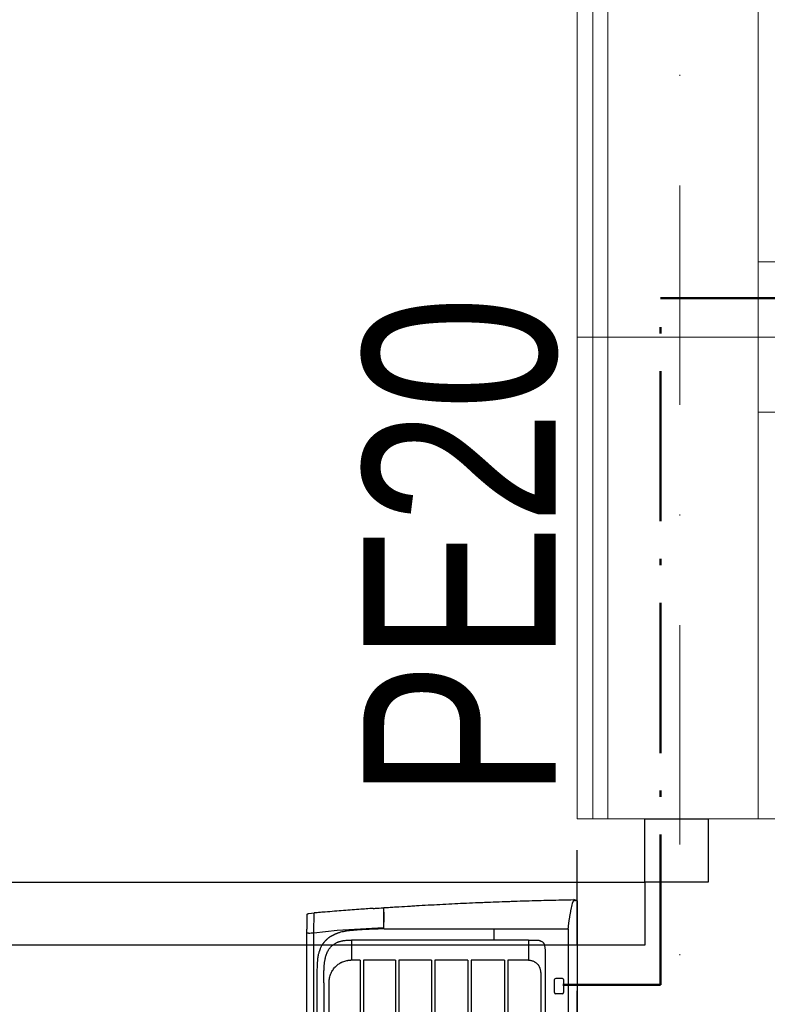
# Model space of a CAD drawing. Header units: inches. Extents: x 67073 to 287261, y -76160 to 48412.
# Tile 28 of 117: x 81404 to 81464, y -41541 to -41463. Entities that reach past the tile are written whole.
import ezdxf

# ---------------------------------------------------------------- set-up
doc = ezdxf.new("R2010")
doc.units = ezdxf.units.IN
doc.header["$MEASUREMENT"] = 0
for name, pattern in [('ACAD_ISO10W100', [18.5, 12, -3, 0.5, -3]), ('DASHDOT', [1, 0.5, -0.25, 0, -0.25]), ('DASHED', [0.75, 0.5, -0.25]), ('HIDDEN', [0.375, 0.25, -0.125])]:
    doc.linetypes.add(name, pattern=pattern)
for name, color, linetype, lineweight in [('## 02 KS NAD POSADZKĄ', 3, 'DASHED', 30), ('## 02 KS SREDNICE', 24, 'Continuous', 15), ('p--osie konstr', 1, 'DASHDOT', 15), ('p--płyta GK', 2, 'Continuous', 0), ('p--ściana szkielet', 3, 'Continuous', 0)]:
    doc.layers.add(name, color=color, linetype=linetype, lineweight=lineweight)
for name, color, linetype in [('DVM_INDOOR', 7, 'Continuous'), ('p--drzwi', 251, 'Continuous'), ('p--podciąg', 61, 'Continuous')]:
    doc.layers.add(name, color=color, linetype=linetype)
doc.styles.add('GENERATED_STYLE_3', font='txt')

# ---------------------------------------------------------------- blocks, each defined once
blk = doc.blocks.new('drzwi-90-100')
for p, q in [((5.05, 87.375), (5.05, 2.525)), ((10.1, 2.525), (10.1, 87.375)), ((5.05, 2.525), (0, 2.525)), ((0, 2.525), (0, -2.525)), ((5.05, -2.525), (5.05, 2.525)), ((5.05, 2.525), (10.1, 2.525)), ((0, -2.525), (5.05, -2.525))]:
    blk.add_line(p, q)
blk.add_arc((10.8, 3.225), 84.153, 359.52334, 90.47666)
blk = doc.blocks.new('RAC_ID_WM_AIRISE_WF_820X299X215_WF_T_BL')
at = {"layer": 'DVM_INDOOR', "color": 0}
for p, q in [((-408.99, 0), (-410, -2.54)), ((-408.99, 0), (408.99, 0)), ((-386.67, -65.98), (-386.73, -6.99)), ((-386.68, -6.99), (386.68, -6.99)), ((-347.13, -11.7), (-347.13, -16.93)), ((-346.13, -10.7), (-335.9, -10.7)), ((-334.9, -11.7), (-334.9, -16.93)), ((-335.9, -17.93), (-346.13, -17.93)), ((-367.29, -25.3), (367.29, -25.3)), ((-351.73, -28.83), (-312.72, -28.83)), ((-377.73, -38.77), (-361.74, -38.75)), ((-377.73, -38.77), (-377.72, -179.9)), ((-361.74, -38.75), (-361.74, -55.21)), ((-361.74, -55.21), (-312.72, -55.21)), ((-361.74, -57.98), (-361.74, -84.46)), ((-361.74, -57.98), (-312.72, -57.98)), ((-377.73, -65.98), (-386.67, -65.98)), ((-386.66, -153.88), (-386.67, -65.98)), ((-361.74, -84.46), (-312.72, -84.46)), ((-361.74, -87.23), (-361.74, -113.49)), ((-361.74, -87.23), (-312.72, -87.23)), ((-361.74, -113.49), (-312.72, -113.49)), ((-361.74, -116.25), (-361.74, -142.18)), ((-361.74, -116.25), (-312.72, -116.25)), ((-404.1, -145.98), (-404.11, -145.98)), ((-361.74, -142.18), (-312.72, -142.18)), ((-361.74, -144.94), (-361.74, -170.4)), ((-361.74, -144.94), (-312.72, -144.94)), ((-403.54, -154.7), (-403.54, -154.73)), ((-403.24, -154.41), (-386.66, -154.4)), ((-400.82, -154.13), (-400.83, -154.13)), ((-385.51, -191.33), (-387.7, -154.4)), ((-386.66, -154.1), (-386.66, -154.1)), ((-361.74, -170.4), (-312.72, -170.4)), ((-377.73, -179.9), (-361.74, -179.9)), ((-361.74, -173.15), (-361.74, -180.37)), ((-361.74, -173.15), (-312.72, -173.15)), ((-383.63, -210.08), (-385.51, -191.33)), ((-312.72, -197.8), (-344.13, -197.83)), ((-398.99, -214.11), (-399.36, -209.83)), ((-383.63, -210.08), (-399.36, -209.83)), ((-344.36, -210.08), (-383.63, -210.08)), ((-46.19, -210.08), (-344.36, -210.08)), ((-397.5, -215.48), (-386.56, -215.48)), ((-383.2, -214.36), (-383.2, -215.48)), ((383.19, -215.48), (-383.2, -215.48))]:
    blk.add_line(p, q, dxfattribs=at)
for centre, start, end in [((-346.13, -11.7), 90, 179.99991), ((-335.9, -11.7), 0.00009, 90), ((-346.13, -16.93), 180.00393, 270), ((-335.9, -16.93), 270, 359.99607)]:
    blk.add_arc(centre, 1, start, end, dxfattribs=at)
blk.add_ellipse((-403.3, -153.82), major_axis=(0.278, 0.113), ratio=1, start_param=2.821263, end_param=4.255417, dxfattribs=at)
for points, knots in [([(-403.6, -153.84), (-403.63, -153.45), (-403.65, -153.07), (-403.7, -152.29), (-403.78, -151.13), (-403.96, -148.43), (-404.11, -146.1), (-404.4, -141.44), (-404.69, -136.78), (-404.97, -132.1), (-405.11, -129.75), (-405.16, -128.97), (-405.25, -127.41), (-405.29, -126.63), (-405.52, -122.72), (-405.69, -119.58), (-406.21, -110.18), (-406.53, -103.89), (-407.14, -91.29), (-407.43, -84.97), (-407.77, -77.07), (-407.83, -75.49), (-407.96, -72.32), (-408.02, -70.74), (-408.21, -65.99), (-408.33, -62.83), (-408.5, -58.07), (-408.56, -56.49), (-408.67, -53.32), (-408.72, -51.73), (-408.88, -46.98), (-408.98, -43.81), (-409.18, -37.46), (-409.27, -34.29), (-409.44, -27.94), (-409.52, -24.77), (-409.75, -15.24), (-409.89, -8.89), (-410, -2.54)], [0, 0, 0, 0, 0.007812, 0.007812, 0.015625, 0.03125, 0.0625, 0.0625, 0.125, 0.15625, 0.15625, 0.171875, 0.171875, 0.1875, 0.1875, 0.25, 0.25, 0.375, 0.375, 0.5, 0.5, 0.53125, 0.53125, 0.5625, 0.5625, 0.625, 0.625, 0.65625, 0.65625, 0.6875, 0.6875, 0.75, 0.75, 0.8125, 0.8125, 0.875, 0.875, 1, 1, 1, 1]), ([(-409.16, -2.57), (-409.2, -2.51), (-409.24, -2.44), (-409.31, -2.31), (-409.34, -2.25), (-409.42, -2.05), (-409.46, -1.92), (-409.49, -1.71), (-409.5, -1.65), (-409.5, -1.56), (-409.5, -1.53), (-409.49, -1.46), (-409.49, -1.41), (-409.47, -1.24), (-409.43, -1.1), (-409.38, -0.97)], [0, 0, 0, 0, 0.125, 0.125, 0.25, 0.25, 0.5, 0.5, 0.625, 0.625, 0.65625, 0.6875, 0.75, 0.75, 1, 1, 1, 1]), ([(-407.01, -3.58), (-407.23, -3.52), (-407.45, -3.46), (-407.85, -3.32), (-408.04, -3.24), (-408.27, -3.13), (-408.31, -3.11), (-408.4, -3.07), (-408.44, -3.04), (-408.57, -2.98), (-408.65, -2.93), (-408.89, -2.78), (-409.03, -2.68), (-409.16, -2.58)], [0, 0, 0, 0, 0.25, 0.25, 0.5, 0.5, 0.5625, 0.5625, 0.625, 0.625, 0.75, 0.75, 1, 1, 1, 1]), ([(-386.73, -6.99), (-388.48, -6.83), (-390.23, -6.63), (-392.39, -6.34), (-392.83, -6.29), (-393.69, -6.16), (-394.12, -6.1), (-395.4, -5.91), (-396.25, -5.77), (-397.95, -5.49), (-398.79, -5.34), (-400.05, -5.1), (-400.46, -5.02), (-401.3, -4.86), (-401.71, -4.77), (-403.78, -4.34), (-405.4, -3.97), (-407.01, -3.58)], [0, 0, 0, 0, 0.25, 0.25, 0.3125, 0.3125, 0.375, 0.375, 0.5, 0.5, 0.625, 0.625, 0.6875, 0.6875, 0.75, 0.75, 1, 1, 1, 1]), ([(-377.73, -38.77), (-377.73, -38.6), (-377.73, -38.27), (-377.73, -37.77), (-377.73, -37.3), (-377.73, -36.85), (-377.73, -36.41), (-377.73, -36), (-377.73, -35.61), (-377.73, -35.23), (-377.73, -34.88), (-377.73, -34.55), (-377.73, -34.23), (-377.73, -33.94), (-377.73, -33.49), (-377.73, -32.97), (-377.73, -32.5), (-377.73, -32.25), (-377.73, -32.14), (-377.73, -32.03), (-377.73, -31.96), (-377.73, -31.9), (-377.73, -31.86), (-377.72, -31.83), (-377.72, -31.79), (-377.72, -31.69), (-377.71, -31.53), (-377.7, -31.32), (-377.67, -31.07), (-377.63, -30.79), (-377.57, -30.48), (-377.49, -30.17), (-377.43, -29.94), (-377.38, -29.78), (-377.35, -29.7), (-377.32, -29.62), (-377.29, -29.54), (-377.26, -29.46), (-377.23, -29.38), (-377.2, -29.3), (-377.17, -29.22), (-377.13, -29.15), (-377.1, -29.07), (-377.06, -28.99), (-377.02, -28.91), (-376.99, -28.84), (-376.95, -28.76), (-376.92, -28.71), (-376.91, -28.68)], [0, 0, 0, 0, 0.050243, 0.098523, 0.144839, 0.189192, 0.231581, 0.272006, 0.310468, 0.346966, 0.381501, 0.414072, 0.444679, 0.473322, 0.500002, 0.578216, 0.62501, 0.638641, 0.650008, 0.659383, 0.668758, 0.672184, 0.675772, 0.679523, 0.683436, 0.687512, 0.708306, 0.729133, 0.750012, 0.781269, 0.812473, 0.843692, 0.874994, 0.883321, 0.891643, 0.899963, 0.90828, 0.916597, 0.924914, 0.933234, 0.941556, 0.949883, 0.958215, 0.966553, 0.9749, 0.983256, 0.991622, 1, 1, 1, 1]), ([(-374.76, -26.25), (-374.8, -26.27), (-374.97, -26.4), (-375.28, -26.65), (-375.8, -27.12), (-376.37, -27.78), (-376.74, -28.38), (-376.91, -28.68)], [0, 0, 0, 0, 0.041801, 0.201508, 0.361215, 0.680629, 1, 1, 1, 1]), ([(-374.74, -26.25), (-374.74, -26.25), (-374.74, -26.25), (-374.74, -26.25), (-374.74, -26.25), (-374.74, -26.24), (-374.74, -26.24), (-374.74, -26.24), (-374.74, -26.24), (-374.74, -26.24), (-374.73, -26.24), (-374.73, -26.24), (-374.72, -26.24), (-374.71, -26.24), (-374.7, -26.23), (-374.67, -26.23), (-374.65, -26.22), (-374.59, -26.21), (-374.55, -26.2), (-374.44, -26.18), (-374.36, -26.16), (-374.13, -26.11), (-373.98, -26.08), (-373.52, -25.99), (-373.21, -25.93), (-372.59, -25.81), (-372.28, -25.76), (-371.66, -25.66), (-371.35, -25.61), (-370.73, -25.53), (-370.42, -25.49), (-369.95, -25.44), (-369.8, -25.42), (-369.48, -25.4), (-369.33, -25.38), (-368.54, -25.32), (-367.92, -25.3), (-367.29, -25.3)], [0, 0, 0, 0, 0.000122, 0.000122, 0.000244, 0.000244, 0.000488, 0.000488, 0.000977, 0.000977, 0.001953, 0.001953, 0.003906, 0.003906, 0.007813, 0.007813, 0.015625, 0.015625, 0.03125, 0.03125, 0.0625, 0.0625, 0.125, 0.125, 0.25, 0.25, 0.375, 0.375, 0.5, 0.5, 0.625, 0.625, 0.6875, 0.6875, 0.75, 0.75, 1, 1, 1, 1]), ([(-361.74, -38.75), (-361.74, -38.55), (-361.73, -38.35), (-361.7, -37.96), (-361.68, -37.76), (-361.62, -37.37), (-361.59, -37.17), (-361.54, -36.93), (-361.53, -36.88), (-361.51, -36.78), (-361.5, -36.73), (-361.47, -36.59), (-361.45, -36.49), (-361.32, -36.01), (-361.2, -35.63), (-360.92, -34.9), (-360.76, -34.54), (-360.48, -34.02), (-360.38, -33.84), (-360.25, -33.63), (-360.23, -33.59), (-360.18, -33.5), (-360.1, -33.38), (-360.01, -33.25), (-359.73, -32.85), (-359.49, -32.53), (-359.1, -32.09), (-358.96, -31.95), (-358.69, -31.67), (-358.54, -31.53), (-358.32, -31.33), (-358.21, -31.23), (-358.1, -31.14), (-358.02, -31.08), (-357.98, -31.04), (-357.79, -30.89), (-357.63, -30.77), (-357.46, -30.65)], [0, 0, 0, 0, 0.0625, 0.0625, 0.125, 0.125, 0.1875, 0.1875, 0.203125, 0.203125, 0.21875, 0.21875, 0.25, 0.25, 0.375, 0.375, 0.5, 0.5, 0.5625, 0.5625, 0.578125, 0.578125, 0.59375, 0.625, 0.625, 0.75, 0.75, 0.8125, 0.8125, 0.875, 0.875, 0.90625, 0.921875, 0.921875, 0.9375, 0.9375, 1, 1, 1, 1]), ([(-351.73, -28.83), (-351.98, -28.83), (-352.24, -28.84), (-352.75, -28.88), (-353.25, -28.94), (-354, -29.08), (-354.49, -29.22), (-354.8, -29.32), (-354.86, -29.34), (-354.98, -29.38), (-355.04, -29.4), (-355.22, -29.47), (-355.34, -29.51), (-355.7, -29.66), (-356.16, -29.86), (-356.83, -30.23), (-357.25, -30.51), (-357.46, -30.65)], [0, 0, 0, 0, 0.125, 0.125, 0.25, 0.375, 0.5, 0.5, 0.53125, 0.53125, 0.5625, 0.5625, 0.625, 0.625, 0.75, 0.875, 1, 1, 1, 1]), ([(-403.54, -154.7), (-403.54, -154.66), (-403.53, -154.62), (-403.5, -154.55), (-403.48, -154.52), (-403.42, -154.46), (-403.39, -154.44), (-403.32, -154.41), (-403.28, -154.41), (-403.24, -154.41)], [0, 0, 0, 0, 0.25, 0.25, 0.5, 0.5, 0.75, 0.75, 1, 1, 1, 1]), ([(-403.01, -162.57), (-403.04, -162.02), (-403.23, -159.39), (-403.4, -156.78), (-403.54, -154.72)], [0, 0, 0, 0, 0.211741, 1, 1, 1, 1]), ([(-400.83, -154.13), (-400.93, -154.13), (-401.02, -154.13), (-401.21, -154.13), (-401.29, -154.13), (-401.55, -154.12), (-401.72, -154.12), (-401.95, -154.12), (-402.02, -154.12), (-402.13, -154.12), (-402.17, -154.12), (-402.23, -154.12), (-402.27, -154.12), (-402.44, -154.12), (-402.56, -154.12), (-402.77, -154.12), (-402.87, -154.12), (-402.97, -154.12), (-402.99, -154.12), (-403.03, -154.12), (-403.08, -154.12), (-403.13, -154.12), (-403.21, -154.12), (-403.25, -154.12), (-403.31, -154.12), (-403.32, -154.12), (-403.32, -154.12)], [0, 0, 0, 0, 0.0625, 0.0625, 0.125, 0.125, 0.25, 0.25, 0.3125, 0.3125, 0.34375, 0.34375, 0.375, 0.375, 0.5, 0.5, 0.625, 0.625, 0.65625, 0.65625, 0.6875, 0.75, 0.75, 0.875, 0.875, 1, 1, 1, 1]), ([(-400.12, -154.1), (-400.13, -154.1), (-400.13, -154.1), (-400.14, -154.1), (-400.15, -154.1), (-400.16, -154.1), (-400.19, -154.1), (-400.2, -154.1), (-400.23, -154.11), (-400.26, -154.11), (-400.29, -154.11), (-400.31, -154.11), (-400.32, -154.11), (-400.33, -154.12), (-400.35, -154.12), (-400.37, -154.12), (-400.42, -154.12), (-400.45, -154.12), (-400.5, -154.13), (-400.53, -154.13), (-400.59, -154.13), (-400.62, -154.13), (-400.67, -154.13), (-400.7, -154.13), (-400.76, -154.13), (-400.79, -154.13), (-400.82, -154.13)], [0, 0, 0, 0, 0.015625, 0.015625, 0.03125, 0.0625, 0.0625, 0.125, 0.125, 0.1875, 0.25, 0.25, 0.28125, 0.28125, 0.3125, 0.375, 0.375, 0.5, 0.5, 0.625, 0.625, 0.75, 0.75, 0.875, 0.875, 1, 1, 1, 1]), ([(-400.12, -154.1), (-398.82, -154.1), (-397.51, -154.1), (-394.83, -154.1), (-393.47, -154.1), (-392.09, -154.1)], [0, 0, 0, 0, 0.5, 0.5, 1, 1, 1, 1]), ([(-386.66, -153.88), (-386.66, -154.74), (-386.66, -154.76), (-386.66, -154.78), (-386.63, -155.87), (-386.61, -156.95), (-386.57, -158.58), (-386.56, -159.12), (-386.53, -160.2), (-386.51, -160.74), (-386.47, -161.82), (-386.45, -162.36), (-386.41, -163.44), (-386.39, -163.98), (-386.34, -165.06), (-386.32, -165.6), (-386.27, -166.68), (-386.25, -167.21), (-386.19, -168.29), (-386.16, -168.83), (-386.1, -169.9), (-386.07, -170.44), (-386.01, -171.51), (-385.97, -172.04), (-385.9, -173.11), (-385.87, -173.65), (-385.79, -174.72), (-385.76, -175.25), (-385.68, -176.32), (-385.64, -176.85), (-385.57, -177.65), (-385.53, -178.18), (-385.47, -178.98), (-385.4, -179.78), (-385.36, -180.31), (-385.33, -180.58)], [-0.002701, -0.002701, -0.002701, -0.002701, 0, 0, 0, 0.125, 0.125, 0.1875, 0.1875, 0.25, 0.25, 0.3125, 0.3125, 0.375, 0.375, 0.4375, 0.4375, 0.5, 0.5, 0.5625, 0.5625, 0.625, 0.625, 0.6875, 0.6875, 0.75, 0.75, 0.8125, 0.8125, 0.875, 0.875, 0.90625, 0.9375, 0.96875, 1, 1, 1, 1]), ([(-403.01, -162.57), (-402.88, -164.45), (-402.74, -166.33), (-402.47, -170.14), (-402.33, -172.06), (-402.19, -174)], [0, 0, 0, 0, 0.5, 0.5, 1, 1, 1, 1]), ([(-402.19, -174), (-402.19, -174.06), (-402.02, -176.39), (-401.67, -181.03), (-401.13, -188.09), (-400.55, -195.37), (-400.05, -201.53), (-399.7, -205.82), (-399.5, -208.17), (-399.4, -209.3), (-399.36, -209.83)], [0, 0, 0, 0, 0.005408, 0.205712, 0.406016, 0.60632, 0.806624, 0.906776, 0.956852, 1, 1, 1, 1]), ([(-385.33, -180.58), (-385.3, -180.97), (-385.26, -181.36), (-385.17, -182.15), (-385.08, -182.93), (-384.96, -183.71), (-384.87, -184.3), (-384.84, -184.49), (-384.77, -184.88), (-384.73, -185.07), (-384.66, -185.46), (-384.63, -185.66), (-384.55, -186.04), (-384.51, -186.24), (-384.43, -186.62), (-384.39, -186.81), (-384.3, -187.2), (-384.26, -187.39), (-384.03, -188.34), (-383.81, -189.09), (-383.46, -190.21), (-383.34, -190.58), (-383.15, -191.13), (-383.08, -191.31), (-382.95, -191.68), (-382.88, -191.86), (-382.74, -192.23), (-382.67, -192.41), (-382.52, -192.77), (-382.45, -192.95), (-382.29, -193.31), (-382.21, -193.48), (-382.05, -193.84), (-381.97, -194.01), (-381.8, -194.37), (-381.71, -194.54), (-381.53, -194.89), (-381.44, -195.06), (-381.25, -195.41), (-381.16, -195.58), (-380.96, -195.93), (-380.86, -196.1), (-380.66, -196.44), (-380.56, -196.61), (-380.4, -196.86), (-380.34, -196.94), (-380.23, -197.11), (-380.18, -197.19), (-380.01, -197.44), (-379.9, -197.61), (-379.66, -197.93), (-379.55, -198.09), (-379.18, -198.57), (-378.94, -198.88), (-378.55, -199.34), (-378.42, -199.49), (-378.15, -199.79), (-378.01, -199.93), (-377.74, -200.22), (-377.6, -200.36), (-377.31, -200.64), (-377.17, -200.78), (-376.73, -201.19), (-376.42, -201.46), (-375.95, -201.85), (-375.79, -201.97), (-375.55, -202.16), (-375.47, -202.22), (-375.3, -202.34), (-375.22, -202.4), (-374.97, -202.58), (-374.8, -202.7), (-374.47, -202.93), (-374.3, -203.04), (-373.78, -203.38), (-373.43, -203.59), (-372.72, -203.99), (-372.36, -204.18), (-371.62, -204.55), (-371.25, -204.72), (-370.68, -204.96), (-370.49, -205.04), (-370.11, -205.2), (-369.72, -205.35), (-369.33, -205.5), (-369.04, -205.6), (-368.94, -205.64), (-368.74, -205.7), (-368.64, -205.74), (-368.15, -205.9), (-367.75, -206.02), (-366.95, -206.25), (-366.55, -206.36), (-365.94, -206.5), (-365.74, -206.54), (-365.33, -206.63), (-365.12, -206.67), (-364.51, -206.78), (-364.1, -206.84), (-363.27, -206.95), (-362.85, -207), (-362.43, -207.05)], [0, 0, 0, 0, 0.03125, 0.03125, 0.0625, 0.09375, 0.09375, 0.109375, 0.109375, 0.125, 0.125, 0.140625, 0.140625, 0.15625, 0.15625, 0.171875, 0.171875, 0.1875, 0.1875, 0.25, 0.25, 0.28125, 0.28125, 0.296875, 0.296875, 0.3125, 0.3125, 0.328125, 0.328125, 0.34375, 0.34375, 0.359375, 0.359375, 0.375, 0.375, 0.390625, 0.390625, 0.40625, 0.40625, 0.421875, 0.421875, 0.4375, 0.4375, 0.453125, 0.453125, 0.460938, 0.460938, 0.46875, 0.46875, 0.484375, 0.484375, 0.5, 0.5, 0.53125, 0.53125, 0.546875, 0.546875, 0.5625, 0.5625, 0.578125, 0.578125, 0.59375, 0.59375, 0.625, 0.625, 0.640625, 0.640625, 0.648438, 0.648438, 0.65625, 0.65625, 0.671875, 0.671875, 0.6875, 0.6875, 0.71875, 0.71875, 0.75, 0.75, 0.78125, 0.78125, 0.796875, 0.796875, 0.8125, 0.828125, 0.828125, 0.835938, 0.835938, 0.84375, 0.84375, 0.875, 0.875, 0.90625, 0.90625, 0.921875, 0.921875, 0.9375, 0.9375, 0.96875, 0.96875, 1, 1, 1, 1]), ([(-343.72, -201.92), (-344.62, -201.92), (-346.14, -201.92), (-348.05, -201.92), (-349.2, -201.92), (-349.88, -201.92), (-350.32, -201.92), (-350.74, -201.92), (-351.08, -201.92), (-351.38, -201.92), (-351.64, -201.92), (-351.91, -201.92), (-352.17, -201.92), (-352.42, -201.92), (-352.66, -201.92), (-352.89, -201.92), (-353.11, -201.92), (-353.32, -201.91), (-353.53, -201.91), (-353.75, -201.9), (-353.97, -201.9), (-354.2, -201.89), (-354.61, -201.88), (-355.19, -201.86), (-356.14, -201.81), (-357.24, -201.73), (-358.5, -201.62), (-359.71, -201.47), (-360.88, -201.3), (-362.15, -201.08), (-363.52, -200.78), (-365, -200.39), (-366.43, -199.92), (-367.84, -199.36), (-369.19, -198.7), (-370.27, -198.06), (-371.08, -197.5), (-371.67, -197.04), (-372.23, -196.56), (-372.82, -196), (-373.43, -195.34), (-374.04, -194.59), (-374.59, -193.8), (-375.09, -192.98), (-375.55, -192.12), (-375.92, -191.29), (-376.23, -190.5), (-376.49, -189.77), (-376.72, -189), (-376.93, -188.2), (-377.11, -187.38), (-377.27, -186.53), (-377.43, -185.49), (-377.58, -184.24), (-377.66, -183.04), (-377.7, -182.07), (-377.72, -181.47), (-377.72, -180.99), (-377.73, -180.71), (-377.73, -180.47), (-377.73, -180.22), (-377.73, -180.02), (-377.73, -179.9)], [0, 0, 0, 0, 0.054634, 0.09368, 0.117139, 0.12501, 0.135328, 0.143977, 0.150955, 0.156263, 0.161981, 0.167496, 0.172806, 0.177913, 0.182816, 0.187515, 0.191786, 0.196121, 0.200521, 0.204985, 0.209515, 0.214109, 0.218768, 0.234641, 0.250021, 0.276705, 0.302529, 0.32751, 0.351669, 0.375027, 0.406982, 0.437525, 0.469414, 0.50002, 0.531872, 0.562505, 0.578311, 0.593969, 0.609519, 0.625002, 0.645762, 0.666664, 0.686893, 0.707473, 0.728481, 0.74999, 0.766484, 0.783395, 0.800746, 0.818561, 0.836861, 0.855667, 0.874995, 0.905597, 0.937494, 0.953076, 0.968747, 0.976023, 0.984374, 0.986873, 0.992082, 1, 1, 1, 1]), ([(-344.13, -197.83), (-344.73, -197.82), (-345.32, -197.77), (-346.06, -197.69), (-346.21, -197.67), (-346.5, -197.63), (-346.65, -197.6), (-347.08, -197.53), (-347.37, -197.47), (-348.23, -197.29), (-348.8, -197.14), (-349.91, -196.79), (-350.46, -196.58), (-351.13, -196.3), (-351.33, -196.21), (-351.53, -196.12), (-351.67, -196.06), (-351.73, -196.03), (-352.06, -195.87), (-352.32, -195.73), (-353.09, -195.32), (-353.58, -195.02), (-354.54, -194.37), (-354.99, -194.03), (-355.66, -193.48), (-355.87, -193.29), (-356.19, -193), (-356.3, -192.91), (-356.45, -192.76), (-356.5, -192.71), (-356.61, -192.61), (-356.66, -192.56), (-357.11, -192.1), (-357.49, -191.67), (-358.21, -190.8), (-358.54, -190.35), (-359.17, -189.41), (-359.45, -188.93), (-359.79, -188.31), (-359.85, -188.18), (-359.95, -187.99), (-359.98, -187.93), (-360.04, -187.8), (-360.19, -187.48), (-360.33, -187.16), (-360.65, -186.39), (-361.03, -185.34), (-361.3, -184.26), (-361.46, -183.44), (-361.51, -183.16), (-361.57, -182.75), (-361.59, -182.61), (-361.62, -182.4), (-361.63, -182.33), (-361.64, -182.19), (-361.65, -182.12), (-361.71, -181.49), (-361.74, -180.93), (-361.74, -180.37)], [0, 0, 0, 0, 0.0625, 0.0625, 0.078125, 0.078125, 0.09375, 0.09375, 0.125, 0.125, 0.1875, 0.1875, 0.25, 0.25, 0.265625, 0.273437, 0.273437, 0.28125, 0.28125, 0.3125, 0.3125, 0.375, 0.375, 0.4375, 0.4375, 0.46875, 0.46875, 0.484375, 0.484375, 0.492187, 0.492187, 0.5, 0.5, 0.5625, 0.5625, 0.625, 0.625, 0.6875, 0.6875, 0.703125, 0.703125, 0.710937, 0.710937, 0.71875, 0.75, 0.75, 0.8125, 0.875, 0.875, 0.90625, 0.90625, 0.921875, 0.921875, 0.929687, 0.929687, 0.9375, 0.9375, 1, 1, 1, 1]), ([(-362.43, -207.05), (-362.06, -207.09), (-361.68, -207.12), (-360.93, -207.19), (-360.55, -207.22), (-359.8, -207.27), (-359.43, -207.29), (-358.67, -207.34), (-358.3, -207.36), (-357.54, -207.4), (-357.17, -207.42), (-356.42, -207.45), (-356.04, -207.47), (-354.91, -207.51), (-354.16, -207.53), (-353.22, -207.55), (-353.03, -207.56), (-352.65, -207.56), (-352.46, -207.57), (-351.9, -207.58), (-351.52, -207.58), (-350.77, -207.59), (-350.39, -207.59), (-349.64, -207.6), (-349.26, -207.61), (-348.7, -207.61), (-348.51, -207.61), (-348.13, -207.62), (-347.94, -207.62), (-347.38, -207.62), (-347, -207.62), (-346.25, -207.62), (-345.87, -207.62), (-345.12, -207.62), (-344.74, -207.62), (-344.36, -207.62)], [0, 0, 0, 0, 0.0625, 0.0625, 0.125, 0.125, 0.1875, 0.1875, 0.25, 0.25, 0.3125, 0.3125, 0.375, 0.375, 0.5, 0.5, 0.53125, 0.53125, 0.5625, 0.5625, 0.625, 0.625, 0.6875, 0.6875, 0.75, 0.75, 0.78125, 0.78125, 0.8125, 0.8125, 0.875, 0.875, 0.9375, 0.9375, 1, 1, 1, 1]), ([(-397.5, -215.48), (-397.59, -215.48), (-397.68, -215.47), (-397.86, -215.43), (-397.95, -215.41), (-398.13, -215.34), (-398.21, -215.3), (-398.37, -215.2), (-398.44, -215.14), (-398.58, -215.02), (-398.64, -214.95), (-398.75, -214.8), (-398.8, -214.72), (-398.88, -214.56), (-398.92, -214.47), (-398.97, -214.29), (-398.98, -214.2), (-398.99, -214.11)], [0, 0, 0, 0, 0.125, 0.125, 0.25, 0.25, 0.375, 0.375, 0.5, 0.5, 0.625, 0.625, 0.75, 0.75, 0.875, 0.875, 1, 1, 1, 1]), ([(-383.2, -215.48), (-383.48, -215.48), (-383.76, -215.48), (-384.18, -215.48), (-384.32, -215.48), (-384.61, -215.48), (-384.75, -215.48), (-385.03, -215.48), (-385.17, -215.48), (-385.45, -215.48), (-385.59, -215.48), (-386.01, -215.48), (-386.29, -215.48), (-386.56, -215.48)], [0, 0, 0, 0, 0.25, 0.25, 0.375, 0.375, 0.5, 0.5, 0.625, 0.625, 0.75, 0.75, 1, 1, 1, 1])]:
    blk.add_open_spline(points, degree=3, knots=knots, dxfattribs=at)
for points, degree in [([(-386.73, -6.99), (-386.71, -6.99), (-386.69, -6.99), (-386.68, -6.99)], 3), ([(-386.66, -154.1), (-388.5, -154.1), (-390.3, -154.1), (-392.09, -154.1)], 3), ([(-343.72, -201.92), (0, -201.92)], 1), ([(-383.2, -214.36), (-383.34, -212.94), (-383.49, -211.51), (-383.63, -210.08)], 3), ([(-344.36, -207.62), (-244.97, -207.62), (-145.58, -207.62), (-46.19, -207.62)], 3)]:
    blk.add_open_spline(points, degree=degree, dxfattribs=at)

msp = doc.modelspace()

# ---------------------------------------------------------------- linework, layer by layer
at = {"layer": '## 02 KS NAD POSADZKĄ', "color": 6, "linetype": 'ACAD_ISO10W100', "lineweight": 50}
for p, q in [((81455.517, -41539.602), (81455.517, -41484.779)), ((81455.517, -41484.779), (81891.576, -41484.779)), ((81447.73, -41539.602), (81455.517, -41539.602))]:
    msp.add_line(p, q, dxfattribs=at)
at = {"layer": 'p--osie konstr', "color": 0, "linetype": 'DASHDOT', "ltscale": 35}
for p, q in [((81457.059, -41738.996), (81457.059, -41155.796)), ((81448.859, -41487.896), (81896.359, -41487.896))]:
    msp.add_line(p, q, dxfattribs=at)
at = {"layer": 'p--podciąg', "color": 0, "linetype": 'HIDDEN', "ltscale": 30}
msp.add_line((81448.859, -41626.346), (81448.859, -41526.346), dxfattribs=at)
at = {"layer": 'p--płyta GK', "color": 0, "ltscale": 35}
for p, q in [((81450.109, -41526.346), (81450.109, -41412.196)), ((81448.859, -41526.346), (81448.859, -41413.446))]:
    msp.add_line(p, q, dxfattribs=at)
at = {"layer": 'p--ściana szkielet', "color": 0, "ltscale": 2}
for p, q in [((81451.309, -41526.346), (81451.309, -41236.496)), ((81463.309, -41526.346), (81463.309, -41236.496)), ((81463.309, -41481.896), (81565.259, -41481.896)), ((81463.309, -41493.896), (81565.259, -41493.896)), ((81465.759, -41526.346), (81448.859, -41526.346))]:
    msp.add_line(p, q, dxfattribs=at)

# ---------------------------------------------------------------- block references
at = {"layer": 'DVM_INDOOR', "color": 1, "xscale": 0.1000000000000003, "yscale": 0.1000000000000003, "zscale": 0.1000000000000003, "rotation": 270}
msp.add_blockref('RAC_ID_WM_AIRISE_WF_820X299X215_WF_T_BL', (81448.859, -41573.804), dxfattribs=at)
at = {"layer": 'p--drzwi', "color": 0, "xscale": -1, "rotation": 89.99999999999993}
msp.add_blockref('drzwi-90-100', (81456.809, -41526.346), dxfattribs=at)

# ---------------------------------------------------------------- texts
at = {"layer": '## 02 KS SREDNICE', "color": 6, "linetype": 'Continuous', "style": 'GENERATED_STYLE_3', "width": 0.8}
msp.add_text('PE20', height=15.3543, rotation=90, dxfattribs=at).set_placement((81447.156, -41524.787, 0))

doc.saveas('drawing.dxf')
